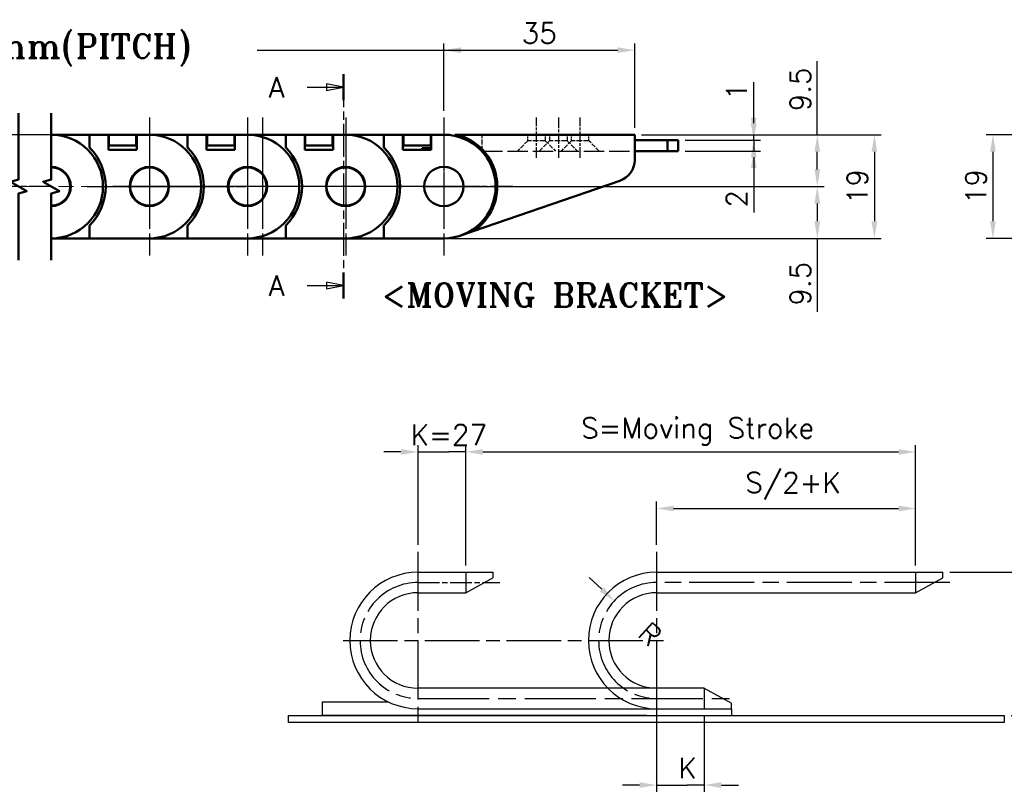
# Model space of a CAD drawing. Header units: millimetres. Extents: x 12 to 512, y 12 to 370.
# Tile 4 of 10: x 242 to 422, y 83 to 223. Entities that reach past the tile are written whole.
import ezdxf

# ---------------------------------------------------------------- set-up
doc = ezdxf.new("R2010")
doc.units = ezdxf.units.MM
doc.header["$LTSCALE"] = 1.25
doc.linetypes.add('CHAIN', pattern=[0.3543, 0.2362, -0.0295, 0.0591, -0.0295])
doc.linetypes.add('DASHED', pattern=[0.2068, 0.1655, -0.0413])
doc.layers.get('0').update_dxf_attribs({"lineweight": 25})
for name, color, linetype, lineweight in [('기호(ISO)', 7, 'Continuous', 25), ('단면선(ISO)', 3, 'CHAIN', 25), ('스케치 형상(ISO)', 7, 'Continuous', 25), ('외형선(ISO)', 7, 'Continuous', 50), ('절단선(ISO)', 1, 'Continuous', 50), ('중심 표식(ISO)', 1, 'CHAIN', 25), ('중심선(ISO)', 1, 'CHAIN', 25), ('치수(ISO)', 7, 'Continuous', 25)]:
    doc.layers.add(name, color=color, linetype=linetype, lineweight=lineweight)
doc.styles.add('주 문자 (ISO)', font='tahoma.ttf')
doc.styles.add('한신치수', font='RomanS.shx')
doc.dimstyles.new('한신체인', dxfattribs={"dimscale": 1.25, "dimtxt": 3, "dimasz": 2.5, "dimexe": 1, "dimexo": 1, "dimgap": 1, "dimtad": 1, "dimrnd": 1e-08, "dimdsep": 46, "dimtxsty": '한신치수', "dimcen": 0.09, "dimdle": 10, "dimclrd": 3, "dimclre": 3, "dimclrt": 3, "dimazin": 2, "dimtfac": 1.1684, "dimtmove": 0, "dimatfit": 3, "dimfxl": 0, "dimtolj": 1, "dimlwd": -1, "dimlwe": -1, "dimarcsym": 0})

# ---------------------------------------------------------------- blocks, each defined once
blk = doc.blocks.new('*D10')
at = {"layer": 'Defpoints', "color": 0, "transparency": 16777216}
for p in [(350.67, 116.77), (358.44, 109.53)]:
    blk.add_point(p, dxfattribs=at)
at = {"layer": '치수(ISO)', "color": 3, "transparency": 16777216}
blk.add_line((348.38, 118.9), (346.1, 121.04), dxfattribs=at)
blk.add_solid([(348.74, 119.28), (348.03, 118.52), (350.67, 116.77)], dxfattribs=at)
at = {"layer": '치수(ISO)', "color": 3, "transparency": 16777216, "insert": (356.26, 111.55), "char_height": 3.75, "attachment_point": 5, "rotation": 316.9923, "style": '한신치수'}
blk.add_mtext('\\A1; R', dxfattribs=at)
blk = doc.blocks.new('*D11')
at = {"layer": 'Defpoints', "color": 0, "transparency": 16777216}
for p in [(323.44, 144.08), (314.69, 125.78), (323.44, 122.03)]:
    blk.add_point(p, dxfattribs=at)
at = {"layer": '치수(ISO)', "color": 3, "transparency": 16777216}
for p, q in [((314.69, 127.03), (314.69, 145.33)), ((323.44, 123.28), (323.44, 145.33)), ((311.56, 144.08), (308.44, 144.08)), ((314.69, 144.08), (317.81, 144.08)), ((317.81, 144.08), (320.31, 144.08)), ((323.44, 144.08), (320.31, 144.08)), ((326.56, 144.08), (329.69, 144.08))]:
    blk.add_line(p, q, dxfattribs=at)
for points in [[(311.56, 144.6), (311.56, 143.56), (314.69, 144.08)], [(326.56, 144.6), (326.56, 143.56), (323.44, 144.08)]]:
    blk.add_solid(points, dxfattribs=at)
at = {"layer": '치수(ISO)', "color": 3, "transparency": 16777216, "insert": (319.06, 147.21), "char_height": 3.75, "attachment_point": 5, "style": '한신치수'}
blk.add_mtext('\\A1; K=27', dxfattribs=at)
blk = doc.blocks.new('*D12')
at = {"layer": 'Defpoints', "color": 0, "transparency": 16777216}
for p in [(405.94, 133.72), (358.44, 125.78), (405.94, 122.03)]:
    blk.add_point(p, dxfattribs=at)
at = {"layer": '치수(ISO)', "color": 3, "transparency": 16777216}
for p, q in [((358.44, 127.03), (358.44, 134.97)), ((361.56, 133.72), (402.81, 133.72)), ((405.94, 123.28), (405.94, 134.97))]:
    blk.add_line(p, q, dxfattribs=at)
for points in [[(361.56, 134.24), (361.56, 133.2), (358.44, 133.72)], [(402.81, 134.24), (402.81, 133.2), (405.94, 133.72)]]:
    blk.add_solid(points, dxfattribs=at)
at = {"layer": '치수(ISO)', "color": 3, "transparency": 16777216, "insert": (382.19, 137.83), "char_height": 3.75, "attachment_point": 5, "style": '한신치수'}
blk.add_mtext('\\A1; S/2+K', dxfattribs=at)
blk = doc.blocks.new('*D13')
at = {"layer": 'Defpoints', "color": 0, "transparency": 16777216}
for p in [(405.94, 144.08), (323.44, 122.03), (405.94, 122.03)]:
    blk.add_point(p, dxfattribs=at)
at = {"layer": '치수(ISO)', "color": 3, "transparency": 16777216}
for p, q in [((323.44, 123.28), (323.44, 145.33)), ((405.94, 123.28), (405.94, 145.33)), ((326.56, 144.08), (402.81, 144.08))]:
    blk.add_line(p, q, dxfattribs=at)
for points in [[(326.56, 144.6), (326.56, 143.56), (323.44, 144.08)], [(402.81, 144.6), (402.81, 143.56), (405.94, 144.08)]]:
    blk.add_solid(points, dxfattribs=at)
at = {"layer": '치수(ISO)', "color": 3, "transparency": 16777216, "insert": (364.69, 147.83), "char_height": 3.75, "attachment_point": 5, "style": '한신치수'}
blk.add_mtext('\\A1; S=Moving Stroke', dxfattribs=at)
blk = doc.blocks.new('*D14')
at = {"layer": 'Defpoints', "color": 0, "transparency": 16777216}
for p in [(358.44, 97.03), (367.19, 97.03), (367.19, 83.03)]:
    blk.add_point(p, dxfattribs=at)
at = {"layer": '치수(ISO)', "color": 3, "transparency": 16777216}
for p, q in [((358.44, 95.78), (358.44, 81.78)), ((367.19, 95.78), (367.19, 81.78)), ((355.31, 83.03), (352.19, 83.03)), ((358.44, 83.03), (361.56, 83.03)), ((361.56, 83.03), (364.06, 83.03)), ((367.19, 83.03), (364.06, 83.03)), ((370.31, 83.03), (373.44, 83.03))]:
    blk.add_line(p, q, dxfattribs=at)
for points in [[(355.31, 83.55), (355.31, 82.51), (358.44, 83.03)], [(370.31, 83.55), (370.31, 82.51), (367.19, 83.03)]]:
    blk.add_solid(points, dxfattribs=at)
at = {"layer": '치수(ISO)', "color": 3, "transparency": 16777216, "insert": (362.81, 86.15), "char_height": 3.75, "attachment_point": 5, "style": '한신치수'}
blk.add_mtext('\\A1; K', dxfattribs=at)
blk = doc.blocks.new('*D15')
at = {"layer": 'Defpoints', "color": 0, "transparency": 16777216}
for p in [(410.94, 122.03), (429.56, 122.03), (422.19, 95.78)]:
    blk.add_point(p, dxfattribs=at)
at = {"layer": '치수(ISO)', "color": 3, "transparency": 16777216}
for p, q in [((412.19, 122.03), (430.81, 122.03)), ((429.56, 98.9), (429.56, 118.9)), ((423.44, 95.78), (430.81, 95.78))]:
    blk.add_line(p, q, dxfattribs=at)
for points in [[(429.04, 118.9), (430.08, 118.9), (429.56, 122.03)], [(429.04, 98.9), (430.08, 98.9), (429.56, 95.78)]]:
    blk.add_solid(points, dxfattribs=at)
at = {"layer": '치수(ISO)', "color": 3, "transparency": 16777216, "insert": (426.43, 108.9), "char_height": 3.75, "attachment_point": 5, "rotation": 90, "style": '한신치수'}
blk.add_mtext('\\A1; H', dxfattribs=at)
blk = doc.blocks.new('*D16')
at = {"layer": 'Defpoints', "color": 0, "transparency": 16777216}
for p in [(265.42, 202.21), (46.62, 83.21), (138.07, 83.21)]:
    blk.add_point(p, dxfattribs=at)
at = {"layer": '치수(ISO)', "color": 3, "transparency": 16777216}
for p, q in [((264.17, 202.21), (45.37, 202.21)), ((46.62, 199.09), (46.62, 86.34)), ((136.82, 83.21), (45.37, 83.21))]:
    blk.add_line(p, q, dxfattribs=at)
for points in [[(46.1, 199.09), (47.15, 199.09), (46.62, 202.21)], [(46.1, 86.34), (47.15, 86.34), (46.62, 83.21)]]:
    blk.add_solid(points, dxfattribs=at)
at = {"layer": '치수(ISO)', "color": 3, "transparency": 16777216, "insert": (43.5, 142.71), "char_height": 3.75, "attachment_point": 5, "rotation": 90, "style": '한신치수'}
blk.add_mtext('\\A1;119', dxfattribs=at)
blk = doc.blocks.new('*D20')
at = {"layer": 'Defpoints', "color": 0, "transparency": 16777216}
for p in [(362.42, 201.21), (376.24, 201.21), (362.42, 199.21)]:
    blk.add_point(p, dxfattribs=at)
at = {"layer": '치수(ISO)', "color": 3, "transparency": 16777216}
for p, q in [((376.24, 204.34), (376.24, 207.46)), ((363.67, 201.21), (377.49, 201.21)), ((376.24, 201.21), (376.24, 199.21)), ((363.67, 199.21), (377.49, 199.21)), ((376.24, 196.09), (376.24, 187.96))]:
    blk.add_line(p, q, dxfattribs=at)
for points in [[(375.72, 204.34), (376.77, 204.34), (376.24, 201.21)], [(375.72, 196.09), (376.77, 196.09), (376.24, 199.21)]]:
    blk.add_solid(points, dxfattribs=at)
at = {"layer": '치수(ISO)', "color": 3, "transparency": 16777216, "insert": (373.12, 190.46), "char_height": 3.75, "attachment_point": 5, "rotation": 90, "style": '한신치수'}
blk.add_mtext('\\A1;2', dxfattribs=at)
blk = doc.blocks.new('*D21')
at = {"layer": 'Defpoints', "color": 0, "transparency": 16777216}
for p in [(354.42, 202.21), (314.3, 192.71), (387.91, 192.71)]:
    blk.add_point(p, dxfattribs=at)
at = {"layer": '치수(ISO)', "color": 3, "transparency": 16777216}
for p, q in [((387.91, 202.21), (387.91, 215.7)), ((355.67, 202.21), (389.16, 202.21)), ((387.91, 195.84), (387.91, 199.09)), ((315.55, 192.71), (389.16, 192.71))]:
    blk.add_line(p, q, dxfattribs=at)
for points in [[(387.39, 199.09), (388.43, 199.09), (387.91, 202.21)], [(387.39, 195.84), (388.43, 195.84), (387.91, 192.71)]]:
    blk.add_solid(points, dxfattribs=at)
at = {"layer": '치수(ISO)', "color": 3, "transparency": 16777216, "insert": (384.79, 210.52), "char_height": 3.75, "attachment_point": 5, "rotation": 90, "style": '한신치수'}
blk.add_mtext('\\A1;9.5', dxfattribs=at)
blk = doc.blocks.new('2dTransSection1')
at = {"layer": '단면선(ISO)', "linetype": 'CHAIN', "ltscale": 16.401442}
blk.add_line((240.82, 170.63), (240.82, 137.77), dxfattribs=at)
at = {"layer": '단면선(ISO)', "linetype": 'Continuous', "lineweight": 50}
for p, q in [((240.82, 170.63), (240.82, 166.82)), ((240.82, 141.58), (240.82, 137.77))]:
    blk.add_line(p, q, dxfattribs=at)
at = {"layer": '단면선(ISO)', "linetype": 'Continuous'}
for p, q in [((240.82, 168.73), (238.32, 169.23)), ((238.32, 169.23), (238.32, 168.23)), ((235.47, 168.73), (238.32, 168.73)), ((238.32, 168.73), (240.82, 168.73)), ((238.32, 168.23), (240.82, 168.73)), ((240.82, 139.67), (238.32, 140.17)), ((238.32, 140.17), (238.32, 139.17)), ((235.47, 139.67), (238.32, 139.67)), ((238.32, 139.67), (240.82, 139.67)), ((238.32, 139.17), (240.82, 139.67))]:
    blk.add_line(p, q, dxfattribs=at)
at = {"layer": '단면선(ISO)', "linetype": 'Continuous', "flags": 128}
for points in [[(238.32, 168.23), (240.82, 168.73), (238.32, 169.23), (238.32, 168.23)], [(238.32, 139.17), (240.82, 139.67), (238.32, 140.17), (238.32, 139.17)]]:
    blk.add_lwpolyline(points, dxfattribs=at)
at = {"layer": '단면선(ISO)'}
for points in [[(238.32, 168.23), (240.82, 168.73), (238.32, 169.23), (238.32, 168.23)], [(238.32, 139.17), (240.82, 139.67), (238.32, 140.17), (238.32, 139.17)]]:
    blk.add_solid(points, dxfattribs=at)
at = {"layer": '단면선(ISO)', "char_height": 3, "attachment_point": 7, "style": '한신치수'}
for insert in [(229.83, 167.21), (229.83, 138.15)]:
    blk.add_mtext('A', dxfattribs=dict(at, insert=insert))
blk = doc.blocks.new('MOVING BRACKET')
at = {"layer": '기호(ISO)', "color": 2, "insert": (-28.11, 1.87), "char_height": 3.5, "attachment_point": 1, "style": '주 문자 (ISO)'}
blk.add_mtext('\\fRomanT|b0|i0;\\H3.5000;<MOVING BRACKET>', dxfattribs=at)
blk = doc.blocks.new('*D42')
at = {"layer": 'Defpoints', "color": 0, "transparency": 16777216}
for p in [(354.42, 217.7), (319.42, 205.34), (354.42, 202.21)]:
    blk.add_point(p, dxfattribs=at)
at = {"layer": '치수(ISO)', "color": 3, "transparency": 16777216}
for p, q in [((319.42, 206.59), (319.42, 218.95)), ((354.42, 203.46), (354.42, 218.95)), ((322.55, 217.7), (351.3, 217.7))]:
    blk.add_line(p, q, dxfattribs=at)
for points in [[(322.55, 218.22), (322.55, 217.18), (319.42, 217.7)], [(351.3, 218.22), (351.3, 217.18), (354.42, 217.7)]]:
    blk.add_solid(points, dxfattribs=at)
at = {"layer": '치수(ISO)', "color": 3, "transparency": 16777216, "insert": (336.92, 220.82), "char_height": 3.75, "attachment_point": 5, "style": '한신치수'}
blk.add_mtext('\\A1;35', dxfattribs=at)
blk = doc.blocks.new('*D45')
at = {"layer": 'Defpoints', "color": 0, "transparency": 16777216}
for p in [(354.42, 202.21), (319.42, 183.21), (398.38, 183.21)]:
    blk.add_point(p, dxfattribs=at)
at = {"layer": '치수(ISO)', "color": 3, "transparency": 16777216}
for p, q in [((355.67, 202.21), (399.63, 202.21)), ((398.38, 199.09), (398.38, 186.34)), ((320.67, 183.21), (399.63, 183.21))]:
    blk.add_line(p, q, dxfattribs=at)
for points in [[(397.85, 199.09), (398.9, 199.09), (398.38, 202.21)], [(397.85, 186.34), (398.9, 186.34), (398.38, 183.21)]]:
    blk.add_solid(points, dxfattribs=at)
at = {"layer": '치수(ISO)', "color": 3, "transparency": 16777216, "insert": (395.25, 192.71), "char_height": 3.75, "attachment_point": 5, "rotation": 90, "style": '한신치수'}
blk.add_mtext('\\A1;19', dxfattribs=at)
blk = doc.blocks.new('*D51')
at = {"layer": 'Defpoints', "color": 0, "transparency": 16777216}
for p in [(438.33, 202.21), (420.12, 183.21), (438.33, 183.21)]:
    blk.add_point(p, dxfattribs=at)
at = {"layer": '치수(ISO)', "color": 3, "transparency": 16777216}
for p, q in [((437.08, 202.21), (418.87, 202.21)), ((420.12, 199.09), (420.12, 186.34)), ((437.08, 183.21), (418.87, 183.21))]:
    blk.add_line(p, q, dxfattribs=at)
for points in [[(419.6, 199.09), (420.64, 199.09), (420.12, 202.21)], [(419.6, 186.34), (420.64, 186.34), (420.12, 183.21)]]:
    blk.add_solid(points, dxfattribs=at)
at = {"layer": '치수(ISO)', "color": 3, "transparency": 16777216, "insert": (416.99, 192.71), "char_height": 3.75, "attachment_point": 5, "rotation": 90, "style": '한신치수'}
blk.add_mtext('\\A1;19', dxfattribs=at)
blk = doc.blocks.new('*D53')
at = {"layer": 'Defpoints', "color": 0, "transparency": 16777216}
for p in [(354.42, 202.21), (362.42, 201.21), (376.24, 202.21)]:
    blk.add_point(p, dxfattribs=at)
at = {"layer": '치수(ISO)', "color": 3, "transparency": 16777216}
for p, q in [((376.24, 205.34), (376.24, 211.86)), ((355.67, 202.21), (377.49, 202.21)), ((363.67, 201.21), (377.49, 201.21)), ((376.24, 201.21), (376.24, 202.21)), ((376.24, 198.09), (376.24, 194.96))]:
    blk.add_line(p, q, dxfattribs=at)
for points in [[(375.72, 205.34), (376.77, 205.34), (376.24, 202.21)], [(375.72, 198.09), (376.77, 198.09), (376.24, 201.21)]]:
    blk.add_solid(points, dxfattribs=at)
at = {"layer": '치수(ISO)', "color": 3, "transparency": 16777216, "insert": (373.12, 210.16), "char_height": 3.75, "attachment_point": 5, "rotation": 90, "style": '한신치수'}
blk.add_mtext('\\A1;1', dxfattribs=at)
blk = doc.blocks.new('*D54')
at = {"layer": 'Defpoints', "color": 0, "transparency": 16777216}
for p in [(332.05, 192.71), (387.91, 192.71), (319.42, 183.21)]:
    blk.add_point(p, dxfattribs=at)
at = {"layer": '치수(ISO)', "color": 3, "transparency": 16777216}
for p, q in [((333.3, 192.71), (389.16, 192.71)), ((387.91, 189.59), (387.91, 186.34)), ((320.67, 183.21), (389.16, 183.21)), ((387.91, 183.21), (387.91, 169.73))]:
    blk.add_line(p, q, dxfattribs=at)
for points in [[(387.39, 189.59), (388.43, 189.59), (387.91, 192.71)], [(387.39, 186.34), (388.43, 186.34), (387.91, 183.21)]]:
    blk.add_solid(points, dxfattribs=at)
at = {"layer": '치수(ISO)', "color": 3, "transparency": 16777216, "insert": (384.79, 174.91), "char_height": 3.75, "attachment_point": 5, "rotation": 90, "style": '한신치수'}
blk.add_mtext('\\A1;9.5', dxfattribs=at)

msp = doc.modelspace()

# ---------------------------------------------------------------- linework, layer by layer
at = {"layer": '스케치 형상(ISO)', "color": 3}
msp.add_line((285.17, 217.714), (330.17, 217.714), dxfattribs=at)
at = {"layer": '스케치 형상(ISO)', "color": 2, "linetype": 'DASHED', "lineweight": 25, "ltscale": 4.568961}
msp.add_line((326.422, 199.214), (326.422, 202.214), dxfattribs=at)
at = {"layer": '스케치 형상(ISO)', "color": 2, "linetype": 'DASHED', "lineweight": 25, "ltscale": 4.092265}
for p, q in [((334.822, 201.114), (332.922, 199.214)), ((336.922, 199.214), (338.822, 201.114)), ((338.022, 201.114), (339.922, 199.214)), ((342.822, 201.114), (340.922, 199.214)), ((342.022, 201.114), (343.922, 199.214)), ((347.922, 199.214), (346.022, 201.114))]:
    msp.add_line(p, q, dxfattribs=at)
at = {"layer": '스케치 형상(ISO)', "color": 2, "linetype": 'DASHED', "lineweight": 25, "ltscale": 1.675223}
for p, q in [((334.822, 201.114), (334.822, 202.214)), ((338.022, 202.214), (338.022, 201.114)), ((338.822, 202.214), (338.822, 201.114)), ((342.022, 202.214), (342.022, 201.114)), ((342.822, 201.114), (342.822, 202.214)), ((346.022, 201.114), (346.022, 202.214))]:
    msp.add_line(p, q, dxfattribs=at)
at = {"layer": '스케치 형상(ISO)', "color": 2, "linetype": 'DASHED', "lineweight": 25, "ltscale": 4.873566}
for p, q in [((338.022, 201.114), (334.822, 201.114)), ((342.022, 201.114), (338.822, 201.114)), ((346.022, 201.114), (342.822, 201.114))]:
    msp.add_line(p, q, dxfattribs=at)
at = {"layer": '스케치 형상(ISO)', "color": 2, "linetype": 'DASHED', "lineweight": 25, "ltscale": 18.05287}
msp.add_line((326.422, 199.214), (354.422, 199.214), dxfattribs=at)
at = {"layer": '스케치 형상(ISO)', "color": 1, "linetype": 'CHAIN', "lineweight": 18, "ltscale": 37.796074}
msp.add_line((314.299, 192.714), (130.17, 192.714), dxfattribs=at)
at = {"layer": '스케치 형상(ISO)', "color": 1, "linetype": 'CHAIN', "ltscale": 36.69207}
for p, q in [((314.685, 125.775), (314.685, 93.275)), ((358.435, 125.775), (358.435, 93.275))]:
    msp.add_line(p, q, dxfattribs=at)
at = {"layer": '스케치 형상(ISO)'}
for p, q in [((314.685, 122.025), (314.685, 118.275)), ((314.685, 122.025), (328.435, 122.025)), ((323.435, 122.025), (323.435, 118.275)), ((323.435, 118.275), (328.435, 121.025)), ((328.435, 122.025), (328.435, 121.025)), ((358.435, 122.025), (410.935, 122.025)), ((405.935, 122.025), (405.935, 118.275)), ((405.935, 118.275), (410.935, 121.025)), ((410.935, 121.025), (410.935, 122.025)), ((314.685, 118.275), (323.435, 118.275)), ((358.435, 118.275), (405.935, 118.275)), ((367.185, 100.775), (314.685, 100.775)), ((358.435, 100.775), (358.435, 97.025)), ((367.185, 100.775), (367.185, 97.025)), ((367.185, 100.775), (372.185, 98.025)), ((297.185, 95.775), (297.185, 98.275)), ((297.185, 98.275), (309.237, 98.275)), ((372.185, 97.025), (372.185, 98.025)), ((290.935, 95.775), (422.185, 95.775)), ((290.935, 94.525), (290.935, 95.775)), ((356.56, 95.775), (297.185, 95.775)), ((314.685, 97.025), (372.185, 97.025)), ((372.185, 97.025), (372.185, 95.775)), ((422.185, 95.775), (422.185, 94.525)), ((422.185, 94.525), (290.935, 94.525))]:
    msp.add_line(p, q, dxfattribs=at)
at = {"layer": '스케치 형상(ISO)', "color": 1, "linetype": 'CHAIN', "ltscale": 13.334389}
msp.add_line((314.685, 120.15), (329.685, 120.15), dxfattribs=at)
at = {"layer": '스케치 형상(ISO)', "color": 1, "linetype": 'CHAIN', "ltscale": 40.455357}
msp.add_line((412.185, 120.15), (358.435, 120.15), dxfattribs=at)
at = {"layer": '스케치 형상(ISO)', "color": 1, "linetype": 'CHAIN', "ltscale": 33.869602}
msp.add_line((300.935, 109.525), (360.935, 109.525), dxfattribs=at)
at = {"layer": '스케치 형상(ISO)', "color": 1, "linetype": 'CHAIN', "ltscale": 44.218647}
msp.add_line((314.685, 98.9), (373.435, 98.9), dxfattribs=at)
at = {"layer": '스케치 형상(ISO)'}
for centre, radius in [((314.685, 109.525), 12.5), ((358.435, 109.525), 12.5), ((314.685, 109.525), 8.75), ((358.435, 109.525), 8.75)]:
    msp.add_arc(centre, radius, 90, 270, dxfattribs=at)
at = {"layer": '스케치 형상(ISO)', "color": 1, "linetype": 'CHAIN', "ltscale": 37.684925}
for centre in [(314.685, 109.525), (358.435, 109.525)]:
    msp.add_arc(centre, 10.625, 90, 270, dxfattribs=at)
at = {"layer": '외형선(ISO)'}
for p, q in [((247.443, 202.214), (254.422, 202.214)), ((254.422, 202.214), (254.422, 199.856)), ((254.422, 202.214), (257.922, 202.214)), ((257.922, 199.414), (257.922, 202.214)), ((257.922, 202.214), (258.022, 202.214)), ((258.022, 200.214), (258.022, 202.214)), ((263.022, 202.214), (258.022, 202.214)), ((263.022, 202.214), (263.022, 200.214)), ((263.022, 202.214), (263.122, 202.214)), ((263.122, 202.214), (263.122, 199.414)), ((263.122, 202.214), (265.422, 202.214)), ((265.422, 202.214), (272.422, 202.214)), ((272.422, 202.214), (272.422, 199.856)), ((272.422, 202.214), (275.922, 202.214)), ((275.922, 199.414), (275.922, 202.214)), ((275.922, 202.214), (276.022, 202.214)), ((276.022, 200.214), (276.022, 202.214)), ((281.022, 202.214), (276.022, 202.214)), ((281.022, 202.214), (281.022, 200.214)), ((281.022, 202.214), (281.122, 202.214)), ((281.122, 202.214), (281.122, 199.414)), ((281.122, 202.214), (283.422, 202.214)), ((283.422, 202.214), (290.422, 202.214)), ((290.422, 202.214), (290.422, 199.856)), ((290.422, 202.214), (293.922, 202.214)), ((293.922, 199.414), (293.922, 202.214)), ((293.922, 202.214), (294.022, 202.214)), ((294.022, 200.214), (294.022, 202.214)), ((299.022, 202.214), (294.022, 202.214)), ((299.022, 202.214), (299.022, 200.214)), ((299.022, 202.214), (299.122, 202.214)), ((299.122, 202.214), (299.122, 199.414)), ((299.122, 202.214), (301.422, 202.214)), ((301.422, 202.214), (308.422, 202.214)), ((308.422, 202.214), (308.422, 199.856)), ((308.422, 202.214), (311.922, 202.214)), ((311.922, 199.414), (311.922, 202.214)), ((311.922, 202.214), (312.022, 202.214)), ((312.022, 200.214), (312.022, 202.214)), ((317.022, 202.214), (312.022, 202.214)), ((317.022, 202.214), (317.022, 200.214)), ((317.022, 202.214), (317.122, 202.214)), ((317.122, 202.214), (317.122, 199.414)), ((317.122, 202.214), (319.422, 202.214)), ((319.422, 202.214), (320.522, 202.214)), ((320.522, 202.214), (320.522, 202.151)), ((321.422, 202.214), (321.422, 202.001)), ((321.422, 202.214), (321.828, 202.214)), ((354.422, 202.214), (321.828, 202.214)), ((354.422, 197.568), (354.422, 202.214)), ((354.422, 201.214), (360.422, 201.214)), ((360.422, 199.214), (360.422, 201.214)), ((360.422, 201.214), (362.422, 201.214)), ((362.422, 199.214), (362.422, 201.214)), ((257.922, 200.214), (258.022, 200.214)), ((263.122, 199.414), (257.922, 199.414)), ((258.022, 200.214), (263.022, 200.214)), ((263.022, 200.214), (263.122, 200.214)), ((275.922, 200.214), (276.022, 200.214)), ((281.122, 199.414), (275.922, 199.414)), ((276.022, 200.214), (281.022, 200.214)), ((281.022, 200.214), (281.122, 200.214)), ((293.922, 200.214), (294.022, 200.214)), ((299.122, 199.414), (293.922, 199.414)), ((294.022, 200.214), (299.022, 200.214)), ((299.022, 200.214), (299.122, 200.214)), ((311.922, 200.214), (312.022, 200.214)), ((317.122, 199.414), (311.922, 199.414)), ((312.022, 200.214), (317.022, 200.214)), ((317.122, 199.714), (315.422, 199.714)), ((315.422, 199.714), (315.422, 199.414)), ((317.022, 200.214), (317.122, 200.214)), ((354.422, 199.214), (360.422, 199.214)), ((360.422, 199.214), (362.422, 199.214)), ((262.304, 194.514), (262.348, 194.489)), ((280.304, 194.514), (280.348, 194.489)), ((298.304, 194.514), (298.348, 194.489)), ((324.789, 184.515), (351.724, 193.786)), ((264.208, 189.378), (264.191, 189.332)), ((282.208, 189.378), (282.191, 189.332)), ((300.208, 189.378), (300.191, 189.332)), ((254.422, 185.573), (254.422, 183.214)), ((272.422, 185.573), (272.422, 183.214)), ((290.422, 185.573), (290.422, 183.214)), ((308.422, 185.573), (308.422, 183.214)), ((324.789, 184.515), (322.544, 183.742)), ((254.422, 183.214), (247.443, 183.214)), ((265.422, 183.214), (254.422, 183.214)), ((272.422, 183.214), (265.422, 183.214)), ((283.422, 183.214), (272.422, 183.214)), ((290.422, 183.214), (283.422, 183.214)), ((301.422, 183.214), (290.422, 183.214)), ((308.422, 183.214), (301.422, 183.214)), ((319.422, 183.214), (308.422, 183.214))]:
    msp.add_line(p, q, dxfattribs=at)
for centre, radius in [((265.422, 192.714), 3.6), ((265.422, 192.714), 3.5), ((283.422, 192.714), 3.6), ((283.422, 192.714), 3.5), ((301.422, 192.714), 3.6), ((301.422, 192.714), 3.5), ((319.422, 192.714), 3.6)]:
    msp.add_circle(centre, radius, dxfattribs=at)
for centre, radius, start, end in [((247.422, 192.714), 9.5, 270.12406, 89.87594), ((265.422, 192.714), 9.5, 270, 90), ((283.422, 192.714), 9.5, 270, 90), ((301.422, 192.714), 9.5, 270, 90), ((319.422, 192.714), 9.5, 270, 90), ((319.422, 192.714), 9.8, 303.20691, 75.78655), ((247.422, 192.714), 10, 314.427, 45.573), ((265.422, 192.714), 10, 314.427, 45.573), ((283.422, 192.714), 10, 314.427, 45.573), ((301.422, 192.714), 10, 314.427, 45.573), ((350.422, 197.568), 4, 288.99347, 0), ((247.422, 192.714), 3.6, 270.32739, 89.67261), ((247.422, 192.714), 3.5, 270.33674, 89.66326), ((319.422, 192.714), 3.6, 269.99869, 90.00131), ((265.422, 192.714), 3.55, 150, 250), ((283.422, 192.714), 3.55, 150, 250), ((301.422, 192.714), 3.55, 150, 250)]:
    msp.add_arc(centre, radius, start, end, dxfattribs=at)
at = {"layer": '절단선(ISO)', "flags": 128}
for points in [[(241.443, 179.246), (241.443, 191.446), (242.943, 191.848), (239.943, 193.58), (241.443, 193.982), (241.443, 206.183)], [(247.443, 179.246), (247.443, 191.446), (248.943, 191.848), (245.943, 193.58), (247.443, 193.982), (247.443, 206.183)]]:
    msp.add_lwpolyline(points, dxfattribs=at)
at = {"layer": '중심 표식(ISO)', "linetype": 'CHAIN', "ltscale": 23.990969}
for p, q in [((265.422, 205.339), (265.422, 180.089)), ((283.422, 205.339), (283.422, 180.089)), ((286.167, 205.339), (286.167, 180.089)), ((301.422, 205.339), (301.422, 180.089)), ((319.422, 205.339), (319.422, 180.089)), ((254.047, 192.714), (279.542, 192.714)), ((254.147, 192.714), (279.442, 192.714)), ((260.047, 192.714), (283.042, 192.714)), ((260.547, 192.714), (283.042, 192.714)), ((278.547, 192.714), (262.297, 192.714)), ((296.547, 192.714), (280.297, 192.714)), ((314.547, 192.714), (298.297, 192.714))]:
    msp.add_line(p, q, dxfattribs=at)
at = {"layer": '중심 표식(ISO)', "linetype": 'CHAIN', "ltscale": 11.956491}
for p, q in [((265.422, 199.439), (265.422, 185.989)), ((283.422, 199.439), (283.422, 185.989)), ((286.167, 199.439), (286.167, 185.989)), ((301.422, 199.439), (301.422, 185.989)), ((319.422, 199.439), (319.422, 185.989)), ((272.147, 192.714), (258.697, 192.714)), ((290.147, 192.714), (276.697, 192.714)), ((308.147, 192.714), (294.697, 192.714)), ((326.147, 192.714), (312.697, 192.714))]:
    msp.add_line(p, q, dxfattribs=at)
at = {"layer": '중심 표식(ISO)', "linetype": 'CHAIN', "ltscale": 11.778699}
for p, q in [((265.422, 199.339), (265.422, 186.089)), ((283.422, 199.339), (283.422, 186.089)), ((286.167, 199.339), (286.167, 186.089)), ((301.422, 199.339), (301.422, 186.089)), ((272.047, 192.714), (258.797, 192.714)), ((290.047, 192.714), (276.797, 192.714)), ((308.047, 192.714), (294.797, 192.714))]:
    msp.add_line(p, q, dxfattribs=at)
at = {"layer": '중심 표식(ISO)', "linetype": 'CHAIN', "ltscale": 5.555937}
for p, q in [((265.422, 195.839), (265.422, 189.589)), ((265.422, 195.839), (265.422, 189.589)), ((283.422, 195.839), (283.422, 189.589)), ((283.422, 195.839), (283.422, 189.589)), ((286.167, 195.839), (286.167, 189.589)), ((301.422, 195.839), (301.422, 189.589)), ((301.422, 195.839), (301.422, 189.589)), ((268.547, 192.714), (262.297, 192.714)), ((286.547, 192.714), (280.297, 192.714)), ((304.547, 192.714), (298.297, 192.714))]:
    msp.add_line(p, q, dxfattribs=at)
at = {"layer": '중심 표식(ISO)', "linetype": 'CHAIN', "ltscale": 14.001114}
for p, q in [((247.537, 192.714), (231.787, 192.714)), ((278.047, 192.714), (262.297, 192.714)), ((296.047, 192.714), (280.297, 192.714)), ((314.047, 192.714), (298.297, 192.714)), ((332.047, 192.714), (316.297, 192.714))]:
    msp.add_line(p, q, dxfattribs=at)
at = {"layer": '중심선(ISO)', "linetype": 'CHAIN', "ltscale": 6.5338}
for p, q in [((336.422, 197.989), (336.422, 205.339)), ((340.422, 205.339), (340.422, 197.989)), ((344.422, 197.989), (344.422, 205.339))]:
    msp.add_line(p, q, dxfattribs=at)

# ---------------------------------------------------------------- block references
at = {"xscale": 1.25, "yscale": 1.25, "zscale": 1.25}
msp.add_blockref('MOVING BRACKET', (343.168, 172.682), dxfattribs=at)
at = {"layer": '단면선(ISO)', "xscale": 1.25, "yscale": 1.25, "zscale": 1.25}
msp.add_blockref('2dTransSection1', (0, 0), dxfattribs=at)

# ---------------------------------------------------------------- texts
at = {"layer": '기호(ISO)', "color": 2, "insert": (230.17, 217.714), "char_height": 4.375, "attachment_point": 5, "style": '주 문자 (ISO)'}
msp.add_mtext('\\fRomanT|b0|i0;\\H4.3750;L = LINKS X 18mm(PITCH)', dxfattribs=at)

# ---------------------------------------------------------------- dimensions: what is measured, and where the dimension line sits
at = {"layer": '치수(ISO)', "color": 3}
for base, p1, p2, angle, override, picture, middle in [((354.422, 217.698), (319.422, 205.339), (354.422, 202.214), 180, {"dimdec": 2, "dimtp": 0, "dimtm": 0, "dimtdec": 2, "dimtofl": 0, "dimatfit": 1}, '*D42', (336.922, 217.698)), ((387.914, 192.714), (354.422, 202.214), (314.299, 192.714), 90, {"dimdec": 2, "dimtp": 0, "dimtm": 0, "dimtdec": 2, "dimtofl": 0, "dimatfit": 2}, '*D21', (387.914, 210.518)), ((376.245, 202.214), (362.422, 201.214), (354.422, 202.214), 90, {"dimdec": 2, "dimtp": 0, "dimtm": 0, "dimtdec": 2, "dimtofl": 1, "dimatfit": 1}, '*D53', (376.245, 210.161)), ((376.245, 201.214), (362.422, 199.214), (362.422, 201.214), 90, {"dimdec": 2, "dimtp": 0, "dimtm": 0, "dimtdec": 2, "dimtofl": 1, "dimatfit": 1}, '*D20', (376.245, 190.464)), ((398.376, 183.214), (354.422, 202.214), (319.422, 183.214), 90, {"dimdec": 2, "dimtp": 0, "dimtm": 0, "dimtdec": 2, "dimtofl": 0, "dimatfit": 1}, '*D45', (398.376, 192.714)), ((420.117, 183.214), (438.326, 202.214), (438.326, 183.214), 90, {"dimdec": 2, "dimtp": 0, "dimtm": 0, "dimtdec": 2, "dimtofl": 0, "dimatfit": 1}, '*D51', (420.117, 192.714)), ((387.914, 192.714), (319.422, 183.214), (332.047, 192.714), 90, {"dimdec": 2, "dimtp": 0, "dimtm": 0, "dimtdec": 2, "dimtofl": 0, "dimatfit": 2}, '*D54', (387.914, 174.911))]:
    dim = msp.add_linear_dim(base=base, p1=p1, p2=p2, angle=angle, dimstyle='한신체인', override=override, dxfattribs=at)
    dim.commit()
    dim.dimension.update_dxf_attribs({"geometry": picture, "text_midpoint": middle, "dimtype": 160})
for base, p1, p2, angle, text, override, picture, middle in [((46.624, 83.214), (265.422, 202.214), (138.07, 83.214), 90, '119', {"dimdec": 2, "dimtp": 0, "dimtm": 0, "dimtdec": 2, "dimtofl": 0, "dimatfit": 1}, '*D16', (46.624, 142.714)), ((405.935, 144.082), (323.435, 122.025), (405.935, 122.025), 180, ' S=Moving Stroke', {"dimdec": 2, "dimlfac": 0.8, "dimtp": 0, "dimtm": 0, "dimtdec": 2, "dimtofl": 0, "dimatfit": 1}, '*D13', (364.685, 144.082)), ((323.435, 144.082), (314.685, 125.775), (323.435, 122.025), 180, ' K=27', {"dimdec": 2, "dimlfac": 0.8, "dimtp": 0, "dimtm": 0, "dimtdec": 2, "dimtofl": 0}, '*D11', (319.06, 144.082)), ((405.935, 133.719), (358.435, 125.775), (405.935, 122.025), 180, ' S/2+K', {"dimdec": 2, "dimlfac": 0.8, "dimtp": 0, "dimtm": 0, "dimtdec": 2, "dimtofl": 0, "dimatfit": 1}, '*D12', (382.185, 133.719)), ((429.56, 122.025), (422.185, 95.775), (410.935, 122.025), 270, ' H', {"dimdec": 2, "dimlfac": 0.8, "dimtp": 0, "dimtm": 0, "dimtdec": 2, "dimtofl": 0, "dimatfit": 1}, '*D15', (429.56, 108.9)), ((367.185, 83.026), (358.435, 97.025), (367.185, 97.025), 180, ' K', {"dimdec": 2, "dimlfac": 0.8, "dimtp": 0, "dimtm": 0, "dimtdec": 2, "dimtofl": 0}, '*D14', (362.81, 83.026))]:
    dim = msp.add_linear_dim(base=base, p1=p1, p2=p2, angle=angle, text=text, dimstyle='한신체인', override=override, dxfattribs=at)
    dim.commit()
    dim.dimension.update_dxf_attribs({"geometry": picture, "text_midpoint": middle, "dimtype": 160})
dim = msp.add_radius_dim(center=(358.435, 109.525), mpoint=(350.666, 116.772), text=' R', dimstyle='한신체인', override={"dimdec": 2, "dimlfac": 0.8, "dimcen": 0, "dimdle": 0, "dimtp": 0, "dimtm": 0, "dimtdec": 2, "dimtofl": 0, "dimtmove": 2}, dxfattribs=at)
dim.commit()
dim.dimension.update_dxf_attribs({"geometry": '*D10', "text_midpoint": (356.265, 111.55), "dimtype": 164})

doc.saveas('drawing.dxf')
